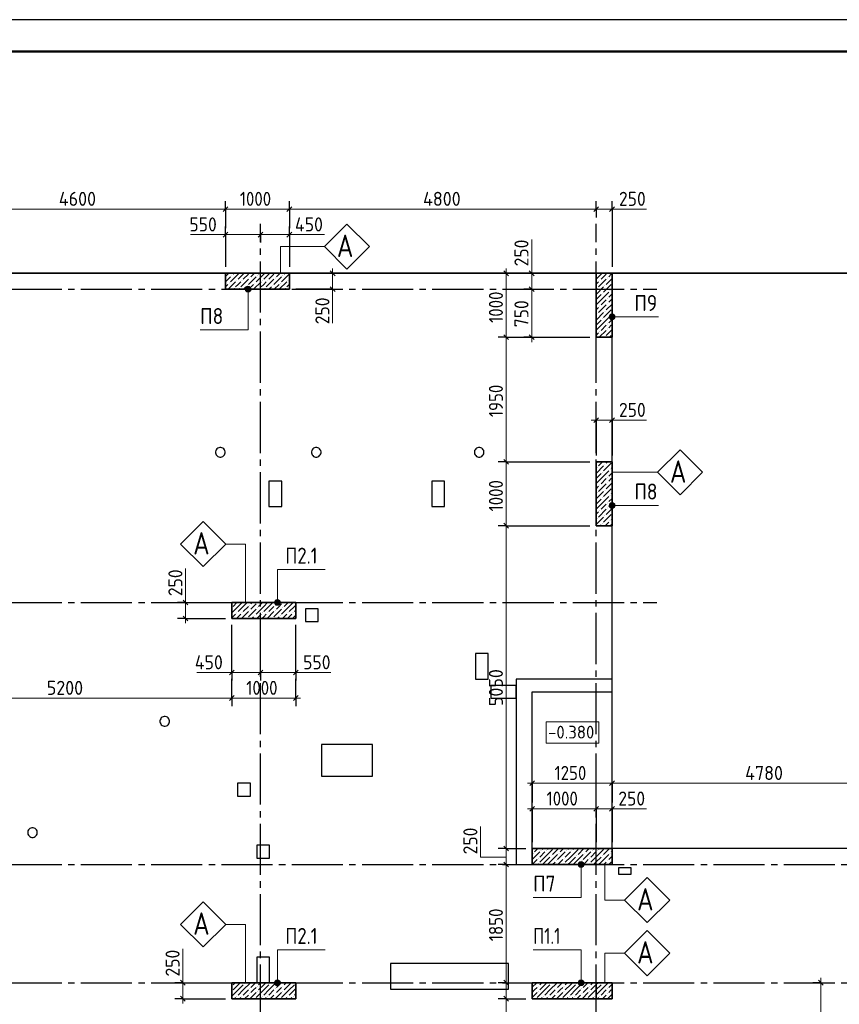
# Model space of a CAD drawing. Header units: millimetres. Extents: x 0 to 59400, y 0 to 42000.
# Tile 5 of 11: x 16042 to 28869, y 26595 to 42000. Entities that reach past the tile are written whole.
import ezdxf

# ---------------------------------------------------------------- set-up
doc = ezdxf.new("R2010")
doc.units = ezdxf.units.MM
doc.linetypes.add('______2', pattern=[270, 200, -70])
doc.linetypes.add('______5', pattern=[1100, 800, -100, 100, -100])
for name, color, linetype, lineweight in [('Standard', 7, 'Continuous', 25), ('ЖБ Перекрытие верхний уровень', 7, 'Continuous', 18), ('ЖБ Перекрытие нижний уровень с отделкой', 7, 'Continuous', 13), ('Общий01', 7, 'Continuous', 13), ('Позиционная метка линия выноска', 7, 'Continuous', 13), ('Примечания', 7, 'Continuous', 13), ('Размерная линия_ общее', 7, 'Continuous', 13)]:
    doc.layers.add(name, color=color, linetype=linetype, lineweight=lineweight)
doc.layers.add('ЖБ Пилон', color=7, linetype='______2', lineweight=13, true_color=0xa0a0a0)
doc.layers.add('Оси', color=7, linetype='______5', lineweight=13, true_color=0x656565)
doc.styles.add('ISOCPEUR', font='txt')

msp = doc.modelspace()

# ---------------------------------------------------------------- hatches: boundary and pattern name
at = {"layer": 'ЖБ Пилон', "linetype": 'Continuous', "lineweight": 18, "transparency": 33554687}
for points in [[(19356, 37999), (19361, 38004), (19366, 37999), (19361, 37994)], [(19436, 37919), (19441, 37924), (19446, 37919), (19441, 37914)], [(19516, 37919), (19521, 37924), (19526, 37919), (19521, 37914)], [(19636, 37959), (19641, 37964), (19646, 37959), (19641, 37954)], [(19756, 37999), (19761, 38004), (19766, 37999), (19761, 37994)], [(19836, 37919), (19841, 37924), (19846, 37919), (19841, 37914)], [(19916, 37919), (19921, 37924), (19926, 37919), (19921, 37914)], [(20036, 37959), (20041, 37964), (20046, 37959), (20041, 37954)], [(20156, 37999), (20161, 38004), (20166, 37999), (20161, 37994)], [(20236, 37919), (20241, 37924), (20246, 37919), (20241, 37914)], [(25116, 37919), (25121, 37924), (25126, 37919), (25121, 37914)], [(25236, 37959), (25241, 37964), (25246, 37959), (25241, 37954)], [(19316, 37879), (19321, 37884), (19326, 37879), (19321, 37874)], [(19396, 37799), (19401, 37804), (19406, 37799), (19401, 37794)], [(19476, 37799), (19481, 37804), (19486, 37799), (19481, 37794)], [(19596, 37839), (19601, 37844), (19606, 37839), (19601, 37834)], [(19716, 37879), (19721, 37884), (19726, 37879), (19721, 37874)], [(19796, 37799), (19801, 37804), (19806, 37799), (19801, 37794)], [(19876, 37799), (19881, 37804), (19886, 37799), (19881, 37794)], [(19996, 37839), (20001, 37844), (20006, 37839), (20001, 37834)], [(20116, 37879), (20121, 37884), (20126, 37879), (20121, 37874)], [(20196, 37799), (20201, 37804), (20206, 37799), (20201, 37794)], [(25076, 37799), (25081, 37804), (25086, 37799), (25081, 37794)], [(25196, 37839), (25201, 37844), (25206, 37839), (25201, 37834)], [(25276, 37759), (25281, 37764), (25286, 37759), (25281, 37754)], [(25156, 37719), (25161, 37724), (25166, 37719), (25161, 37714)], [(25236, 37639), (25241, 37644), (25246, 37639), (25241, 37634)], [(25116, 37519), (25121, 37524), (25126, 37519), (25121, 37514)], [(25196, 37439), (25201, 37444), (25206, 37439), (25201, 37434)], [(25236, 37559), (25241, 37564), (25246, 37559), (25241, 37554)], [(25076, 37399), (25081, 37404), (25086, 37399), (25081, 37394)], [(25156, 37319), (25161, 37324), (25166, 37319), (25161, 37314)], [(25276, 37359), (25281, 37364), (25286, 37359), (25281, 37354)], [(25236, 37239), (25241, 37244), (25246, 37239), (25241, 37234)], [(25236, 37159), (25241, 37164), (25246, 37159), (25241, 37154)], [(25116, 37119), (25121, 37124), (25126, 37119), (25121, 37114)], [(25196, 37039), (25201, 37044), (25206, 37039), (25201, 37034)], [(25076, 34999), (25081, 35004), (25086, 34999), (25081, 34994)], [(25196, 35039), (25201, 35044), (25206, 35039), (25201, 35034)], [(25156, 34919), (25161, 34924), (25166, 34919), (25161, 34914)], [(25236, 34839), (25241, 34844), (25246, 34839), (25241, 34834)], [(25276, 34959), (25281, 34964), (25286, 34959), (25281, 34954)], [(25116, 34719), (25121, 34724), (25126, 34719), (25121, 34714)], [(25236, 34759), (25241, 34764), (25246, 34759), (25241, 34754)], [(25076, 34599), (25081, 34604), (25086, 34599), (25081, 34594)], [(25156, 34519), (25161, 34524), (25166, 34519), (25161, 34514)], [(25196, 34639), (25201, 34644), (25206, 34639), (25201, 34634)], [(25276, 34559), (25281, 34564), (25286, 34559), (25281, 34554)], [(25236, 34439), (25241, 34444), (25246, 34439), (25241, 34434)], [(25236, 34359), (25241, 34364), (25246, 34359), (25241, 34354)], [(25076, 34199), (25081, 34204), (25086, 34199), (25081, 34194)], [(25116, 34319), (25121, 34324), (25126, 34319), (25121, 34314)], [(25196, 34239), (25201, 34244), (25206, 34239), (25201, 34234)], [(25156, 34119), (25161, 34124), (25166, 34119), (25161, 34114)], [(25276, 34159), (25281, 34164), (25286, 34159), (25281, 34154)], [(19363, 32882), (19366, 32879), (19363, 32876), (19363, 32882)], [(19636, 32839), (19641, 32844), (19646, 32839), (19641, 32834)], [(19756, 32879), (19758, 32882), (19763, 32882), (19766, 32879), (19761, 32874)], [(20036, 32839), (20041, 32844), (20046, 32839), (20041, 32834)], [(20156, 32879), (20158, 32882), (20163, 32882), (20166, 32879), (20161, 32874)], [(19363, 32802), (19366, 32799), (19363, 32796)], [(19436, 32719), (19441, 32724), (19446, 32719), (19441, 32714)], [(19516, 32719), (19521, 32724), (19526, 32719), (19521, 32714)], [(19636, 32759), (19641, 32764), (19646, 32759), (19641, 32754)], [(19716, 32679), (19721, 32684), (19726, 32679), (19721, 32674)], [(19756, 32799), (19761, 32804), (19766, 32799), (19761, 32794)], [(19836, 32719), (19841, 32724), (19846, 32719), (19841, 32714)], [(19916, 32719), (19921, 32724), (19926, 32719), (19921, 32714)], [(20036, 32759), (20041, 32764), (20046, 32759), (20041, 32754)], [(20116, 32679), (20121, 32684), (20126, 32679), (20121, 32674)], [(20156, 32799), (20161, 32804), (20166, 32799), (20161, 32794)], [(20236, 32719), (20241, 32724), (20246, 32719), (20241, 32714)], [(20316, 32719), (20321, 32724), (20326, 32719), (20321, 32714)], [(19596, 32639), (19601, 32644), (19606, 32639), (19601, 32634)], [(19996, 32639), (20001, 32644), (20006, 32639), (20001, 32634)], [(24076, 28959), (24081, 28964), (24086, 28959), (24081, 28954)], [(24196, 28999), (24201, 29004), (24206, 28999), (24201, 28994)], [(24276, 28999), (24281, 29004), (24286, 28999), (24281, 28994)], [(24476, 28959), (24481, 28964), (24486, 28959), (24481, 28954)], [(24596, 28999), (24601, 29004), (24606, 28999), (24601, 28994)], [(24676, 28999), (24681, 29004), (24686, 28999), (24681, 28994)], [(24876, 28959), (24881, 28964), (24886, 28959), (24881, 28954)], [(24996, 28999), (25001, 29004), (25006, 28999), (25001, 28994)], [(25076, 28999), (25081, 29004), (25086, 28999), (25081, 28994)], [(25276, 28959), (25281, 28964), (25286, 28959), (25281, 28954)], [(24156, 28879), (24161, 28884), (24166, 28879), (24161, 28874)], [(24356, 28919), (24361, 28924), (24366, 28919), (24361, 28914)], [(24436, 28839), (24441, 28844), (24446, 28839), (24441, 28834)], [(24556, 28879), (24561, 28884), (24566, 28879), (24561, 28874)], [(24756, 28919), (24761, 28924), (24766, 28919), (24761, 28914)], [(24836, 28839), (24841, 28844), (24846, 28839), (24841, 28834)], [(24956, 28879), (24961, 28884), (24966, 28879), (24961, 28874)], [(25156, 28919), (25161, 28924), (25166, 28919), (25161, 28914)], [(25236, 28839), (25241, 28844), (25246, 28839), (25241, 28834)], [(24156, 28799), (24161, 28804), (24166, 28799), (24161, 28794)], [(24556, 28799), (24561, 28804), (24566, 28799), (24561, 28794)], [(24956, 28799), (24961, 28804), (24966, 28799), (24961, 28794)], [(19363, 26882), (19366, 26879), (19363, 26876)], [(19556, 26919), (19561, 26924), (19566, 26919), (19561, 26914)], [(19636, 26839), (19641, 26844), (19646, 26839), (19641, 26834)], [(19756, 26879), (19761, 26884), (19766, 26879), (19761, 26874)], [(19956, 26919), (19961, 26924), (19966, 26919), (19961, 26914)], [(20036, 26839), (20041, 26844), (20046, 26839), (20041, 26834)], [(20156, 26879), (20161, 26884), (20166, 26879), (20161, 26874)], [(20356, 26919), (20361, 26924), (20363, 26922), (20363, 26916), (20361, 26914)], [(24156, 26879), (24161, 26884), (24166, 26879), (24161, 26874)], [(24356, 26919), (24361, 26924), (24366, 26919), (24361, 26914)], [(24436, 26839), (24441, 26844), (24446, 26839), (24441, 26834)], [(24556, 26879), (24561, 26884), (24566, 26879), (24561, 26874)], [(24756, 26919), (24761, 26924), (24766, 26919), (24761, 26914)], [(24836, 26839), (24841, 26844), (24846, 26839), (24841, 26834)], [(24956, 26879), (24961, 26884), (24966, 26879), (24961, 26874)], [(25156, 26919), (25161, 26924), (25166, 26919), (25161, 26914)], [(25236, 26839), (25241, 26844), (25246, 26839), (25241, 26834)], [(19363, 26802), (19366, 26799), (19363, 26796)], [(19436, 26719), (19441, 26724), (19446, 26719), (19441, 26714)], [(19516, 26719), (19521, 26724), (19526, 26719), (19521, 26714)], [(19636, 26759), (19641, 26764), (19646, 26759), (19641, 26754)], [(19718, 26682), (19721, 26684), (19723, 26682)], [(19756, 26799), (19761, 26804), (19766, 26799), (19761, 26794)], [(19836, 26719), (19841, 26724), (19846, 26719), (19841, 26714)], [(19916, 26719), (19921, 26724), (19926, 26719), (19921, 26714)], [(20036, 26759), (20041, 26764), (20046, 26759), (20041, 26754)], [(20118, 26682), (20121, 26684), (20123, 26682)], [(20156, 26799), (20161, 26804), (20166, 26799), (20161, 26794)], [(20236, 26719), (20241, 26724), (20246, 26719), (20241, 26714)], [(20316, 26719), (20321, 26724), (20326, 26719), (20321, 26714)], [(24118, 26682), (24121, 26684), (24123, 26682)], [(24156, 26799), (24161, 26804), (24166, 26799), (24161, 26794)], [(24236, 26719), (24241, 26724), (24246, 26719), (24241, 26714)], [(24316, 26719), (24321, 26724), (24326, 26719), (24321, 26714)], [(24436, 26759), (24441, 26764), (24446, 26759), (24441, 26754)], [(24518, 26682), (24521, 26684), (24523, 26682)], [(24556, 26799), (24561, 26804), (24566, 26799), (24561, 26794)], [(24636, 26719), (24641, 26724), (24646, 26719), (24641, 26714)], [(24716, 26719), (24721, 26724), (24726, 26719), (24721, 26714)], [(24836, 26759), (24841, 26764), (24846, 26759), (24841, 26754)], [(24918, 26682), (24921, 26684), (24923, 26682)], [(24956, 26799), (24961, 26804), (24966, 26799), (24961, 26794)], [(25036, 26719), (25041, 26724), (25046, 26719), (25041, 26714)], [(25116, 26719), (25121, 26724), (25126, 26719), (25121, 26714)], [(25236, 26759), (25241, 26764), (25246, 26759), (25241, 26754)]]:
    msp.add_hatch(color=7, dxfattribs=at).paths.add_polyline_path(points, flags=16)
at = {"layer": 'Общий01', "linetype": 'Continuous', "lineweight": 13, "transparency": 33554687}
for points in [[(19571, 37782), (19661, 37782), (19655, 37804)], [(19571, 37782), (19655, 37804), (19577, 37804)], [(19577, 37760), (19661, 37782), (19571, 37782)], [(19577, 37804), (19655, 37804), (19638, 37821)], [(19577, 37804), (19638, 37821), (19593, 37821)], [(19577, 37760), (19655, 37760), (19661, 37782)], [(19593, 37743), (19655, 37760), (19577, 37760)], [(19593, 37821), (19638, 37821), (19616, 37827)], [(19593, 37743), (19638, 37743), (19655, 37760)], [(19638, 37743), (19593, 37743), (19616, 37737)], [(25274, 37328), (25274, 37373), (25268, 37351)], [(25290, 37312), (25290, 37389), (25274, 37373)], [(25290, 37312), (25274, 37373), (25274, 37328)], [(25313, 37306), (25313, 37396), (25290, 37389)], [(25313, 37306), (25290, 37389), (25290, 37312)], [(25335, 37312), (25335, 37389), (25313, 37396)], [(25335, 37312), (25313, 37396), (25313, 37306)], [(25351, 37328), (25351, 37373), (25335, 37389)], [(25351, 37328), (25335, 37389), (25335, 37312)], [(25351, 37373), (25351, 37328), (25358, 37351)], [(25274, 34378), (25274, 34423), (25268, 34401)], [(25290, 34362), (25290, 34439), (25274, 34423)], [(25290, 34362), (25274, 34423), (25274, 34378)], [(25313, 34356), (25313, 34446), (25290, 34439)], [(25313, 34356), (25290, 34439), (25290, 34362)], [(25335, 34362), (25335, 34439), (25313, 34446)], [(25335, 34362), (25313, 34446), (25313, 34356)], [(25351, 34378), (25351, 34423), (25335, 34439)], [(25351, 34378), (25335, 34439), (25335, 34362)], [(25351, 34423), (25351, 34378), (25358, 34401)], [(20114, 32904), (20037, 32904), (20030, 32882)], [(20114, 32904), (20030, 32882), (20120, 32882)], [(20120, 32882), (20030, 32882), (20037, 32860)], [(20098, 32921), (20053, 32921), (20037, 32904)], [(20098, 32921), (20037, 32904), (20114, 32904)], [(20120, 32882), (20037, 32860), (20114, 32860)], [(20114, 32860), (20037, 32860), (20053, 32843)], [(20053, 32921), (20098, 32921), (20075, 32927)], [(20114, 32860), (20053, 32843), (20098, 32843)], [(20098, 32843), (20053, 32843), (20075, 32837)], [(24788, 28804), (24866, 28804), (24850, 28821)], [(24788, 28804), (24850, 28821), (24805, 28821)], [(24805, 28821), (24850, 28821), (24827, 28827)], [(24782, 28782), (24872, 28782), (24866, 28804)], [(24782, 28782), (24866, 28804), (24788, 28804)], [(24788, 28760), (24872, 28782), (24782, 28782)], [(24788, 28760), (24866, 28760), (24872, 28782)], [(24805, 28743), (24866, 28760), (24788, 28760)], [(24805, 28743), (24850, 28743), (24866, 28760)], [(24850, 28743), (24805, 28743), (24827, 28737)], [(20098, 26971), (20053, 26971), (20037, 26954)], [(20098, 26971), (20037, 26954), (20114, 26954)], [(20053, 26971), (20098, 26971), (20075, 26977)], [(24850, 26971), (24805, 26971), (24788, 26954)], [(24850, 26971), (24788, 26954), (24866, 26954)], [(24805, 26971), (24850, 26971), (24827, 26977)], [(20114, 26954), (20037, 26954), (20030, 26932)], [(20114, 26954), (20030, 26932), (20120, 26932)], [(20120, 26932), (20030, 26932), (20037, 26909)], [(20120, 26932), (20037, 26909), (20114, 26909)], [(20114, 26909), (20037, 26909), (20053, 26893)], [(20114, 26909), (20053, 26893), (20098, 26893)], [(20098, 26893), (20053, 26893), (20075, 26887)], [(24866, 26954), (24788, 26954), (24782, 26932)], [(24866, 26954), (24782, 26932), (24872, 26932)], [(24872, 26932), (24782, 26932), (24788, 26909)], [(24872, 26932), (24788, 26909), (24866, 26909)], [(24866, 26909), (24788, 26909), (24805, 26893)], [(24866, 26909), (24805, 26893), (24850, 26893)], [(24850, 26893), (24805, 26893), (24827, 26887)]]:
    msp.add_hatch(color=7, dxfattribs=at).paths.add_polyline_path(points)

# ---------------------------------------------------------------- linework, layer by layer
at = {"layer": 'Standard', "color": 7, "linetype": 'Continuous', "lineweight": 25, "transparency": 33554687}
msp.add_lwpolyline([(0, 0), (59400, 0), (59400, 42000), (0, 42000), (0, 0)], close=True, dxfattribs=at)
at = {"layer": 'Standard', "color": 7, "linetype": 'Continuous', "lineweight": 50, "transparency": 33554687}
msp.add_lwpolyline([(2000, 41500), (58900, 41500), (58900, 500), (2000, 500), (2000, 41500)], close=True, dxfattribs=at)
at = {"layer": 'Standard', "color": 7, "linetype": 'Continuous', "lineweight": 18, "transparency": 33554687}
msp.add_lwpolyline([(58900, 41500), (2000, 41500), (2000, 6000), (58900, 6000), (58900, 41500)], dxfattribs=at)
at = {"layer": 'Standard', "color": 7, "linetype": 'Continuous', "lineweight": 13, "transparency": 33554687}
msp.add_lwpolyline([(6813, 19532), (55406, 19532), (55406, 38032), (6813, 38032), (6813, 19532)], dxfattribs=at)
at = {"layer": 'Standard', "color": 7, "linetype": 'Continuous', "lineweight": 35, "transparency": 33554687}
msp.add_lwpolyline([(6813, 19532), (55406, 19532), (55406, 38032), (6813, 38032), (6813, 19532)], dxfattribs=at)
at = {"layer": 'ЖБ Перекрытие верхний уровень', "color": 253, "linetype": 'Continuous', "lineweight": -3, "true_color": 0xa0a0a0, "transparency": 33554687}
for p, q in [((25313, 38032), (6813, 38032)), ((25313, 31482), (25313, 38032)), ((19129, 35285), (19119, 35272)), ((19143, 35296), (19129, 35285)), ((19158, 35303), (19143, 35296)), ((19174, 35307), (19158, 35303)), ((19191, 35307), (19174, 35307)), ((19208, 35303), (19191, 35307)), ((19223, 35296), (19208, 35303)), ((19236, 35285), (19223, 35296)), ((19247, 35272), (19236, 35285)), ((20629, 35285), (20619, 35272)), ((20643, 35296), (20629, 35285)), ((20658, 35303), (20643, 35296)), ((20674, 35307), (20658, 35303)), ((20691, 35307), (20674, 35307)), ((20708, 35303), (20691, 35307)), ((20723, 35296), (20708, 35303)), ((20736, 35285), (20723, 35296)), ((20747, 35272), (20736, 35285)), ((23179, 35285), (23169, 35272)), ((23193, 35296), (23179, 35285)), ((23208, 35303), (23193, 35296)), ((23224, 35307), (23208, 35303)), ((23241, 35307), (23224, 35307)), ((23258, 35303), (23241, 35307)), ((23273, 35296), (23258, 35303)), ((23286, 35285), (23273, 35296)), ((23297, 35272), (23286, 35285)), ((19112, 35257), (19108, 35240)), ((19108, 35240), (19108, 35224)), ((19108, 35224), (19112, 35207)), ((19119, 35272), (19112, 35257)), ((19112, 35207), (19119, 35192)), ((19119, 35192), (19129, 35179)), ((19129, 35179), (19143, 35168)), ((19143, 35168), (19158, 35161)), ((19158, 35161), (19174, 35157)), ((19174, 35157), (19191, 35157)), ((19191, 35157), (19208, 35161)), ((19208, 35161), (19223, 35168)), ((19223, 35168), (19236, 35179)), ((19236, 35179), (19247, 35192)), ((19254, 35257), (19247, 35272)), ((19247, 35192), (19254, 35207)), ((19258, 35240), (19254, 35257)), ((19254, 35207), (19258, 35224)), ((19258, 35224), (19258, 35240)), ((20612, 35257), (20608, 35240)), ((20608, 35240), (20608, 35224)), ((20608, 35224), (20612, 35207)), ((20619, 35272), (20612, 35257)), ((20612, 35207), (20619, 35192)), ((20619, 35192), (20629, 35179)), ((20629, 35179), (20643, 35168)), ((20643, 35168), (20658, 35161)), ((20658, 35161), (20674, 35157)), ((20674, 35157), (20691, 35157)), ((20691, 35157), (20708, 35161)), ((20708, 35161), (20723, 35168)), ((20723, 35168), (20736, 35179)), ((20736, 35179), (20747, 35192)), ((20754, 35257), (20747, 35272)), ((20747, 35192), (20754, 35207)), ((20758, 35240), (20754, 35257)), ((20754, 35207), (20758, 35224)), ((20758, 35224), (20758, 35240)), ((23162, 35257), (23158, 35240)), ((23158, 35240), (23158, 35224)), ((23158, 35224), (23162, 35207)), ((23169, 35272), (23162, 35257)), ((23162, 35207), (23169, 35192)), ((23169, 35192), (23179, 35179)), ((23179, 35179), (23193, 35168)), ((23193, 35168), (23208, 35161)), ((23208, 35161), (23224, 35157)), ((23224, 35157), (23241, 35157)), ((23241, 35157), (23258, 35161)), ((23258, 35161), (23273, 35168)), ((23273, 35168), (23286, 35179)), ((23286, 35179), (23297, 35192)), ((23304, 35257), (23297, 35272)), ((23297, 35192), (23304, 35207)), ((23308, 35240), (23304, 35257)), ((23304, 35207), (23308, 35224)), ((23308, 35224), (23308, 35240)), ((20143, 34782), (19943, 34782)), ((19943, 34782), (19943, 34382)), ((20143, 34382), (20143, 34782)), ((22693, 34782), (22493, 34782)), ((22493, 34782), (22493, 34382)), ((22693, 34382), (22693, 34782)), ((19943, 34382), (20143, 34382)), ((22493, 34382), (22693, 34382)), ((20713, 32782), (20513, 32782)), ((20513, 32782), (20513, 32582)), ((20713, 32582), (20713, 32782)), ((20513, 32582), (20713, 32582)), ((23373, 32082), (23173, 32082)), ((23173, 32082), (23173, 31682)), ((23373, 31682), (23373, 32082)), ((23173, 31682), (23373, 31682)), ((23813, 31582), (23413, 31582)), ((23413, 31582), (23413, 31382)), ((23813, 31382), (23813, 31582)), ((24063, 29032), (24063, 31482)), ((24063, 31482), (25313, 31482)), ((23413, 31382), (23813, 31382)), ((18242, 31047), (18238, 31030)), ((18238, 31030), (18238, 31014)), ((18238, 31014), (18242, 30997)), ((18249, 31062), (18242, 31047)), ((18242, 30997), (18249, 30982)), ((18259, 31075), (18249, 31062)), ((18249, 30982), (18259, 30969)), ((18273, 31086), (18259, 31075)), ((18259, 30969), (18273, 30958)), ((18288, 31093), (18273, 31086)), ((18304, 31097), (18288, 31093)), ((18321, 31097), (18304, 31097)), ((18338, 31093), (18321, 31097)), ((18353, 31086), (18338, 31093)), ((18366, 31075), (18353, 31086)), ((18353, 30958), (18366, 30969)), ((18377, 31062), (18366, 31075)), ((18366, 30969), (18377, 30982)), ((18384, 31047), (18377, 31062)), ((18377, 30982), (18384, 30997)), ((18388, 31030), (18384, 31047)), ((18384, 30997), (18388, 31014)), ((18388, 31014), (18388, 31030)), ((18273, 30958), (18288, 30951)), ((18288, 30951), (18304, 30947)), ((18304, 30947), (18321, 30947)), ((18321, 30947), (18338, 30951)), ((18338, 30951), (18353, 30958)), ((21563, 30662), (20763, 30662)), ((20763, 30662), (20763, 30162)), ((21563, 30162), (21563, 30662)), ((19653, 30052), (19453, 30052)), ((19453, 30052), (19453, 29852)), ((19653, 29852), (19653, 30052)), ((20763, 30162), (21563, 30162)), ((19453, 29852), (19653, 29852)), ((16172, 29307), (16168, 29290)), ((16168, 29290), (16168, 29274)), ((16168, 29274), (16172, 29257)), ((16179, 29322), (16172, 29307)), ((16189, 29335), (16179, 29322)), ((16203, 29346), (16189, 29335)), ((16218, 29353), (16203, 29346)), ((16234, 29357), (16218, 29353)), ((16251, 29357), (16234, 29357)), ((16268, 29353), (16251, 29357)), ((16283, 29346), (16268, 29353)), ((16296, 29335), (16283, 29346)), ((16307, 29322), (16296, 29335)), ((16314, 29307), (16307, 29322)), ((16318, 29290), (16314, 29307)), ((16314, 29257), (16318, 29274)), ((16318, 29274), (16318, 29290)), ((16172, 29257), (16179, 29242)), ((16179, 29242), (16189, 29229)), ((16189, 29229), (16203, 29218)), ((16203, 29218), (16218, 29211)), ((16218, 29211), (16234, 29207)), ((16234, 29207), (16251, 29207)), ((16251, 29207), (16268, 29211)), ((16268, 29211), (16283, 29218)), ((16283, 29218), (16296, 29229)), ((16296, 29229), (16307, 29242)), ((16307, 29242), (16314, 29257)), ((19953, 29082), (19753, 29082)), ((19753, 29082), (19753, 28882)), ((19953, 28882), (19953, 29082)), ((37604, 29032), (24063, 29032)), ((19753, 28882), (19953, 28882)), ((25613, 28732), (25413, 28732)), ((25413, 28732), (25413, 28632)), ((25613, 28632), (25613, 28732)), ((25413, 28632), (25613, 28632)), ((19953, 27332), (19753, 27332)), ((19753, 27332), (19753, 26932)), ((19953, 26932), (19953, 27332)), ((23693, 27232), (21843, 27232)), ((21843, 27232), (21843, 26832)), ((23693, 26832), (23693, 27232)), ((19753, 26932), (19953, 26932)), ((21843, 26832), (23693, 26832))]:
    msp.add_line(p, q, dxfattribs=at)
at = {"layer": 'ЖБ Перекрытие нижний уровень с отделкой', "color": 253, "linetype": 'Continuous', "lineweight": -3, "true_color": 0xa0a0a0, "transparency": 33554687}
for p, q in [((23813, 31682), (23813, 28782)), ((25313, 31682), (23813, 31682)), ((25313, 28782), (25313, 31682)), ((23813, 28782), (25313, 28782))]:
    msp.add_line(p, q, dxfattribs=at)
at = {"layer": 'ЖБ Пилон', "color": 7, "linetype": 'Continuous', "lineweight": 35, "transparency": 33554687}
for p, q in [((19263, 38032), (19263, 37782)), ((20263, 38032), (19263, 38032)), ((20263, 37782), (20263, 38032)), ((25313, 38032), (25063, 38032)), ((25063, 38032), (25063, 37032)), ((25313, 37032), (25313, 38032)), ((19263, 37782), (20263, 37782)), ((25063, 37032), (25313, 37032)), ((25313, 35082), (25063, 35082)), ((25063, 35082), (25063, 34082)), ((25313, 34082), (25313, 35082)), ((25063, 34082), (25313, 34082)), ((19363, 32882), (19363, 32632)), ((20363, 32882), (19363, 32882)), ((20363, 32632), (20363, 32882)), ((19363, 32632), (20363, 32632)), ((24063, 29032), (24063, 28782)), ((25063, 29032), (24063, 29032)), ((24063, 28782), (25063, 28782)), ((19363, 26932), (19363, 26682)), ((20363, 26932), (19363, 26932)), ((20363, 26682), (20363, 26932)), ((24063, 26932), (24063, 26682)), ((25063, 26932), (24063, 26932)), ((25063, 26932), (25063, 26682)), ((19363, 26682), (20363, 26682)), ((24063, 26682), (25063, 26682))]:
    msp.add_line(p, q, dxfattribs=at)
at = {"layer": 'ЖБ Пилон', "color": 251, "linetype": 'Continuous', "lineweight": 18, "true_color": 0x494949, "transparency": 33554687}
for p, q in [((19263, 37981), (19301, 38019)), ((19341, 37979), (19263, 37901)), ((19301, 38019), (19313, 38032)), ((19421, 37899), (19303, 37782)), ((19461, 38019), (19341, 37899)), ((19393, 38032), (19381, 38019)), ((19473, 38032), (19461, 38019)), ((19541, 38019), (19461, 37939)), ((19461, 37859), (19501, 37899)), ((19621, 37939), (19501, 37819)), ((19541, 38019), (19553, 38032)), ((19621, 38019), (19541, 37939)), ((19741, 37979), (19621, 37859)), ((19661, 37979), (19701, 38019)), ((19701, 38019), (19713, 38032)), ((19821, 37899), (19703, 37782)), ((19861, 38019), (19741, 37899)), ((19793, 38032), (19781, 38019)), ((19873, 38032), (19861, 38019)), ((19941, 38019), (19861, 37939)), ((19861, 37859), (19901, 37899)), ((20021, 37939), (19901, 37819)), ((19941, 38019), (19953, 38032)), ((20021, 38019), (19941, 37939)), ((20141, 37979), (20021, 37859)), ((20061, 37979), (20101, 38019)), ((20101, 38019), (20113, 38032)), ((20221, 37899), (20103, 37782)), ((20261, 38019), (20141, 37899)), ((20193, 38032), (20181, 38019)), ((20263, 38021), (20261, 38019)), ((20263, 37941), (20261, 37939)), ((25073, 38032), (25063, 38021)), ((25141, 38019), (25063, 37941)), ((25063, 37861), (25101, 37899)), ((25221, 37939), (25101, 37819)), ((25141, 38019), (25153, 38032)), ((25221, 38019), (25141, 37939)), ((25313, 37951), (25221, 37859)), ((25261, 37979), (25301, 38019)), ((25301, 38019), (25313, 38031)), ((19301, 37859), (19263, 37821)), ((19421, 37819), (19461, 37859)), ((19543, 37782), (19581, 37819)), ((19701, 37859), (19623, 37782)), ((19821, 37819), (19861, 37859)), ((19943, 37782), (19981, 37819)), ((20101, 37859), (20023, 37782)), ((20221, 37819), (20261, 37859)), ((20261, 37859), (20263, 37861)), ((25063, 37701), (25181, 37819)), ((25301, 37859), (25181, 37739)), ((25313, 37791), (25301, 37779)), ((25141, 37699), (25063, 37621)), ((25141, 37619), (25063, 37541)), ((25141, 37619), (25261, 37739)), ((25221, 37619), (25141, 37539)), ((25313, 37711), (25261, 37659)), ((25261, 37579), (25301, 37619)), ((25301, 37619), (25313, 37631)), ((25063, 37461), (25101, 37499)), ((25221, 37539), (25101, 37419)), ((25301, 37459), (25181, 37339)), ((25313, 37551), (25221, 37459)), ((25063, 37301), (25181, 37419)), ((25141, 37299), (25063, 37221)), ((25141, 37219), (25261, 37339)), ((25313, 37311), (25261, 37259)), ((25313, 37391), (25301, 37379)), ((25141, 37219), (25063, 37141)), ((25221, 37139), (25113, 37032)), ((25221, 37219), (25141, 37139)), ((25313, 37151), (25221, 37059)), ((25261, 37179), (25301, 37219)), ((25301, 37219), (25313, 37231)), ((25063, 37061), (25101, 37099)), ((25301, 37059), (25273, 37032)), ((25063, 35061), (25083, 35082)), ((25063, 34901), (25181, 35019)), ((25163, 35082), (25101, 35019)), ((25301, 35059), (25181, 34939)), ((25243, 35082), (25221, 35059)), ((25313, 34991), (25301, 34979)), ((25141, 34899), (25063, 34821)), ((25141, 34819), (25063, 34741)), ((25141, 34819), (25261, 34939)), ((25221, 34819), (25141, 34739)), ((25313, 34911), (25261, 34859)), ((25261, 34779), (25301, 34819)), ((25301, 34819), (25313, 34831)), ((25063, 34661), (25101, 34699)), ((25221, 34739), (25101, 34619)), ((25313, 34751), (25221, 34659)), ((25063, 34501), (25181, 34619)), ((25141, 34419), (25261, 34539)), ((25301, 34659), (25181, 34539)), ((25313, 34511), (25261, 34459)), ((25313, 34591), (25301, 34579)), ((25141, 34499), (25063, 34421)), ((25141, 34419), (25063, 34341)), ((25221, 34419), (25141, 34339)), ((25261, 34379), (25301, 34419)), ((25301, 34419), (25313, 34431)), ((25063, 34261), (25101, 34299)), ((25063, 34101), (25181, 34219)), ((25221, 34339), (25101, 34219)), ((25301, 34259), (25181, 34139)), ((25313, 34351), (25221, 34259)), ((25141, 34099), (25123, 34082)), ((25203, 34082), (25261, 34139)), ((25313, 34111), (25283, 34082)), ((25313, 34191), (25301, 34179)), ((19461, 32819), (19363, 32721)), ((19443, 32882), (19381, 32819)), ((19523, 32882), (19461, 32819)), ((19541, 32819), (19461, 32739)), ((19541, 32819), (19603, 32882)), ((19621, 32819), (19541, 32739)), ((19683, 32882), (19661, 32859)), ((19661, 32779), (19701, 32819)), ((19701, 32819), (19741, 32859)), ((19861, 32819), (19741, 32699)), ((19843, 32882), (19781, 32819)), ((19923, 32882), (19861, 32819)), ((19941, 32819), (19861, 32739)), ((19941, 32819), (20003, 32882)), ((20021, 32819), (19941, 32739)), ((20083, 32882), (20061, 32859)), ((20061, 32779), (20101, 32819)), ((20101, 32819), (20141, 32859)), ((20261, 32819), (20141, 32699)), ((20243, 32882), (20181, 32819)), ((20323, 32882), (20261, 32819)), ((20341, 32819), (20261, 32739)), ((20341, 32819), (20363, 32841)), ((19421, 32699), (19363, 32641)), ((19461, 32659), (19501, 32699)), ((19621, 32739), (19513, 32632)), ((19741, 32779), (19621, 32659)), ((19821, 32699), (19753, 32632)), ((19861, 32659), (19901, 32699)), ((20021, 32739), (19913, 32632)), ((20141, 32779), (20021, 32659)), ((20221, 32699), (20153, 32632)), ((20261, 32659), (20301, 32699)), ((20363, 32681), (20313, 32632)), ((20363, 32761), (20341, 32739)), ((19433, 32632), (19461, 32659)), ((19701, 32659), (19673, 32632)), ((19833, 32632), (19861, 32659)), ((20101, 32659), (20073, 32632)), ((20233, 32632), (20261, 32659)), ((24073, 29032), (24063, 29021)), ((24181, 28979), (24063, 28861)), ((24153, 29032), (24101, 28979)), ((24261, 28979), (24181, 28899)), ((24221, 29019), (24233, 29032)), ((24261, 28899), (24381, 29019)), ((24313, 29032), (24301, 29019)), ((24473, 29032), (24381, 28939)), ((24581, 28979), (24461, 28859)), ((24553, 29032), (24501, 28979)), ((24661, 28979), (24581, 28899)), ((24621, 29019), (24633, 29032)), ((24661, 28899), (24781, 29019)), ((24713, 29032), (24701, 29019)), ((24873, 29032), (24781, 28939)), ((24981, 28979), (24861, 28859)), ((24953, 29032), (24901, 28979)), ((25061, 28979), (24981, 28899)), ((25021, 29019), (25033, 29032)), ((25061, 28899), (25181, 29019)), ((25113, 29032), (25101, 29019)), ((25273, 29032), (25181, 28939)), ((25313, 28991), (25301, 28979)), ((24063, 28782), (24101, 28819)), ((24101, 28819), (24141, 28859)), ((24261, 28899), (24181, 28819)), ((24261, 28819), (24223, 28782)), ((24341, 28899), (24261, 28819)), ((24341, 28819), (24303, 28782)), ((24341, 28819), (24461, 28939)), ((24421, 28819), (24383, 28782)), ((24463, 28782), (24501, 28819)), ((24501, 28819), (24541, 28859)), ((24661, 28899), (24581, 28819)), ((24661, 28819), (24623, 28782)), ((24741, 28899), (24661, 28819)), ((24741, 28819), (24703, 28782)), ((24741, 28819), (24861, 28939)), ((24821, 28819), (24783, 28782)), ((24863, 28782), (24901, 28819)), ((24901, 28819), (24941, 28859)), ((25061, 28899), (24981, 28819)), ((25061, 28819), (25023, 28782)), ((25141, 28899), (25061, 28819)), ((25141, 28819), (25103, 28782)), ((25141, 28819), (25261, 28939)), ((25221, 28819), (25183, 28782)), ((25313, 28911), (25261, 28859)), ((25263, 28782), (25301, 28819)), ((25301, 28819), (25313, 28831)), ((19461, 26819), (19363, 26721)), ((19413, 26932), (19381, 26899)), ((19461, 26899), (19381, 26819)), ((19461, 26899), (19493, 26932)), ((19541, 26899), (19461, 26819)), ((19541, 26819), (19461, 26739)), ((19541, 26819), (19653, 26932)), ((19621, 26819), (19541, 26739)), ((19733, 26932), (19661, 26859)), ((19661, 26779), (19701, 26819)), ((19701, 26819), (19741, 26859)), ((19861, 26819), (19741, 26699)), ((19813, 26932), (19781, 26899)), ((19861, 26899), (19781, 26819)), ((19861, 26899), (19893, 26932)), ((19941, 26899), (19861, 26819)), ((19941, 26819), (19861, 26739)), ((19941, 26819), (20053, 26932)), ((20021, 26819), (19941, 26739)), ((20133, 26932), (20061, 26859)), ((20061, 26779), (20101, 26819)), ((20101, 26819), (20141, 26859)), ((20261, 26819), (20141, 26699)), ((20213, 26932), (20181, 26899)), ((20261, 26899), (20181, 26819)), ((20261, 26899), (20293, 26932)), ((20341, 26899), (20261, 26819)), ((20341, 26819), (20261, 26739)), ((20341, 26819), (20363, 26841)), ((24133, 26932), (24063, 26861)), ((24063, 26781), (24101, 26819)), ((24101, 26819), (24141, 26859)), ((24261, 26819), (24141, 26699)), ((24213, 26932), (24181, 26899)), ((24261, 26899), (24181, 26819)), ((24261, 26899), (24293, 26932)), ((24341, 26899), (24261, 26819)), ((24341, 26819), (24261, 26739)), ((24341, 26819), (24453, 26932)), ((24421, 26819), (24341, 26739)), ((24533, 26932), (24461, 26859)), ((24461, 26779), (24501, 26819)), ((24501, 26819), (24541, 26859)), ((24661, 26819), (24541, 26699)), ((24613, 26932), (24581, 26899)), ((24661, 26899), (24581, 26819)), ((24661, 26899), (24693, 26932)), ((24741, 26899), (24661, 26819)), ((24741, 26819), (24661, 26739)), ((24741, 26819), (24853, 26932)), ((24821, 26819), (24741, 26739)), ((24933, 26932), (24861, 26859)), ((24861, 26779), (24901, 26819)), ((24901, 26819), (24941, 26859)), ((25061, 26819), (24941, 26699)), ((25013, 26932), (24981, 26899)), ((25061, 26899), (24981, 26819)), ((25061, 26899), (25093, 26932)), ((25141, 26899), (25061, 26819)), ((25141, 26819), (25061, 26739)), ((25141, 26819), (25253, 26932)), ((25221, 26819), (25141, 26739)), ((25313, 26911), (25261, 26859)), ((25261, 26779), (25301, 26819)), ((25301, 26819), (25313, 26831)), ((19421, 26699), (19403, 26682)), ((19483, 26682), (19501, 26699)), ((19621, 26739), (19563, 26682)), ((19741, 26779), (19643, 26682)), ((19821, 26699), (19803, 26682)), ((19883, 26682), (19901, 26699)), ((20021, 26739), (19963, 26682)), ((20141, 26779), (20043, 26682)), ((20221, 26699), (20203, 26682)), ((20283, 26682), (20301, 26699)), ((20363, 26761), (20341, 26739)), ((24141, 26779), (24063, 26701)), ((24221, 26699), (24203, 26682)), ((24283, 26682), (24301, 26699)), ((24421, 26739), (24363, 26682)), ((24541, 26779), (24443, 26682)), ((24621, 26699), (24603, 26682)), ((24683, 26682), (24701, 26699)), ((24821, 26739), (24763, 26682)), ((24941, 26779), (24843, 26682)), ((25021, 26699), (25003, 26682)), ((25083, 26682), (25101, 26699)), ((25221, 26739), (25163, 26682)), ((25313, 26751), (25243, 26682))]:
    msp.add_line(p, q, dxfattribs=at)
at = {"layer": 'Общий01', "color": 7, "linetype": 'Continuous', "lineweight": 13, "transparency": 33554687}
for p, q in [((19571, 37782), (19571, 37782)), ((19616, 37827), (19616, 37827)), ((19661, 37782), (19661, 37782)), ((19616, 37737), (19616, 37737)), ((25268, 37351), (25268, 37351)), ((25313, 37396), (25313, 37396)), ((25313, 37306), (25313, 37306)), ((25358, 37351), (25358, 37351)), ((25268, 34401), (25268, 34401)), ((25313, 34446), (25313, 34446)), ((25313, 34356), (25313, 34356)), ((25358, 34401), (25358, 34401)), ((20030, 32882), (20030, 32882)), ((20075, 32927), (20075, 32927)), ((20075, 32837), (20075, 32837)), ((20120, 32882), (20120, 32882)), ((24827, 28827), (24827, 28827)), ((24782, 28782), (24782, 28782)), ((24827, 28737), (24827, 28737)), ((24872, 28782), (24872, 28782)), ((20075, 26977), (20075, 26977)), ((24827, 26977), (24827, 26977)), ((20030, 26932), (20030, 26932)), ((20075, 26887), (20075, 26887)), ((20120, 26932), (20120, 26932)), ((24782, 26932), (24782, 26932)), ((24827, 26887), (24827, 26887)), ((24872, 26932), (24872, 26932))]:
    msp.add_line(p, q, dxfattribs=at)
for points in [[(18867, 37147), (19616, 37147), (19616, 37782)], [(26037, 37351), (25793, 37351), (25313, 37351)], [(26037, 34401), (25793, 34401), (25313, 34401)], [(20825, 33397), (20075, 33397), (20075, 32882)], [(24078, 28267), (24827, 28267), (24827, 28782)], [(20825, 27447), (20075, 27447), (20075, 26932)], [(24078, 27447), (24827, 27447), (24827, 26932)]]:
    msp.add_lwpolyline(points, dxfattribs=at)
at = {"layer": 'Общий01', "color": 7, "linetype": 'Continuous', "lineweight": 18, "transparency": 33554687}
msp.add_lwpolyline([(24279, 30679), (25106, 30679), (25106, 31013), (24279, 31013), (24279, 30679)], dxfattribs=at)
at = {"layer": 'Общий01', "color": 7, "linetype": 'Continuous', "lineweight": 13, "transparency": 33554687}
for centre in [(19616, 37782), (25313, 37351), (25313, 34401), (20075, 32882), (24827, 28782), (20075, 26932), (24827, 26932)]:
    msp.add_circle(centre, 45, dxfattribs=at)
at = {"layer": 'Оси', "color": 8, "linetype": '______5', "lineweight": -3, "transparency": 33554687}
for p, q in [((19813, 16519), (19813, 38805)), ((25063, 16519), (25063, 38805)), ((3800, 37782), (26015, 37782)), ((3800, 32882), (26015, 32882)), ((3800, 28782), (38610, 28782)), ((3800, 26932), (41112, 26932))]:
    msp.add_line(p, q, dxfattribs=at)
at = {"layer": 'Позиционная метка линия выноска', "color": 7, "linetype": 'Continuous', "lineweight": 13, "transparency": 33554687}
msp.add_line((26022, 34918), (25313, 34918), dxfattribs=at)
for points in [[(20810, 38450), (21163, 38803), (21517, 38450), (21163, 38096), (20810, 38450)], [(20810, 38450), (20123, 38450), (20123, 38032)], [(26022, 34918), (26376, 35271), (26729, 34918), (26376, 34564), (26022, 34918)], [(19268, 33795), (18915, 34149), (18561, 33795), (18915, 33442), (19268, 33795)], [(19268, 33795), (19578, 33795), (19578, 32882)], [(25508, 28225), (25198, 28225), (25198, 28782)], [(25508, 28225), (25862, 28579), (26215, 28225), (25862, 27872), (25508, 28225)], [(19268, 27845), (18915, 28199), (18561, 27845), (18915, 27492), (19268, 27845)], [(19268, 27845), (19578, 27845), (19578, 26932)], [(25508, 27395), (25862, 27749), (26215, 27395), (25862, 27042), (25508, 27395)], [(25508, 27395), (25198, 27395), (25198, 26932)]]:
    msp.add_lwpolyline(points, dxfattribs=at)
at = {"layer": 'Примечания', "color": 7, "linetype": 'Continuous', "lineweight": 13, "transparency": 33554687}
for p, q in [((25853, 39037), (25313, 39037)), ((19263, 38637), (18713, 38637)), ((20813, 38637), (20263, 38637)), ((24055, 38032), (24055, 38562)), ((20940, 37782), (20940, 37252)), ((25853, 35735), (25313, 35735)), ((18639, 32882), (18639, 33412)), ((19363, 31786), (18813, 31786)), ((20913, 31786), (20363, 31786)), ((25313, 29654), (25853, 29654)), ((18595, 26932), (18595, 27462)), ((23655, 26682), (23655, 26142))]:
    msp.add_line(p, q, dxfattribs=at)
msp.add_lwpolyline([(23655, 28897), (23255, 28897), (23255, 29377)], dxfattribs=at)
at = {"layer": 'Примечания', "color": 7, "linetype": 'Continuous', "lineweight": 35, "transparency": 33554687}
for points in [[(25063, 29032), (25313, 29032), (25313, 28782), (25063, 28782)], [(25063, 26932), (25313, 26932), (25313, 26682), (25063, 26682)]]:
    msp.add_lwpolyline(points, dxfattribs=at)
at = {"layer": 'Размерная линия_ общее', "color": 253, "linetype": 'Continuous', "lineweight": -3, "true_color": 0xa0a0a0, "transparency": 33554687}
for p, q in [((19263, 39037), (19263, 39162)), ((20263, 39037), (20263, 39162)), ((25063, 39037), (25063, 39162)), ((25313, 39037), (25313, 39162)), ((19263, 39037), (19263, 38912)), ((19263, 39037), (19263, 38737)), ((20263, 39037), (20263, 38912)), ((20263, 39037), (20263, 38737)), ((25063, 39037), (25063, 38912)), ((25063, 39037), (25063, 38905)), ((25313, 39037), (25313, 38912)), ((25313, 39037), (25313, 38132)), ((19263, 38637), (19263, 38762)), ((19813, 38637), (19813, 38762)), ((20263, 38637), (20263, 38762)), ((19263, 38637), (19263, 38512)), ((19263, 38637), (19263, 38132)), ((19813, 38637), (19813, 38512)), ((19813, 38637), (19813, 38600)), ((20263, 38637), (20263, 38512)), ((20263, 38637), (20263, 38132)), ((20940, 38032), (20363, 38032)), ((20940, 38032), (20815, 38032)), ((20940, 38032), (21065, 38032)), ((23655, 38032), (23530, 38032)), ((23655, 38032), (23780, 38032)), ((23655, 38032), (23895, 38032)), ((24055, 38032), (23930, 38032)), ((24055, 38032), (24180, 38032)), ((24055, 38032), (24963, 38032)), ((20940, 37782), (20363, 37782)), ((20940, 37782), (20815, 37782)), ((20940, 37782), (21065, 37782)), ((24055, 37782), (23930, 37782)), ((24055, 37782), (24180, 37782)), ((24055, 37782), (24055, 37782)), ((23655, 37032), (23530, 37032)), ((23655, 37032), (23780, 37032)), ((23655, 37032), (24963, 37032)), ((24055, 37032), (23930, 37032)), ((24055, 37032), (24180, 37032)), ((24055, 37032), (24963, 37032)), ((25063, 35735), (25063, 35860)), ((25313, 35735), (25313, 35860)), ((25063, 35735), (25063, 35610)), ((25063, 35735), (25063, 35182)), ((25313, 35735), (25313, 35610)), ((25313, 35735), (25313, 35182)), ((23655, 35082), (23530, 35082)), ((23655, 35082), (23780, 35082)), ((23655, 35082), (24963, 35082)), ((23655, 34082), (23530, 34082)), ((23655, 34082), (23780, 34082)), ((23655, 34082), (24963, 34082)), ((18639, 32882), (18514, 32882)), ((18639, 32882), (18764, 32882)), ((18639, 32882), (19263, 32882)), ((18639, 32632), (18514, 32632)), ((18639, 32632), (18764, 32632)), ((18639, 32632), (19263, 32632)), ((19363, 31786), (19363, 31911)), ((19813, 31786), (19813, 31911)), ((20363, 31786), (20363, 31911)), ((19363, 31786), (19363, 31661)), ((19813, 31786), (19813, 31661)), ((19813, 31786), (19813, 31786)), ((20363, 31786), (20363, 31661)), ((20363, 31386), (20363, 31686)), ((19363, 31386), (19363, 31511)), ((20363, 31386), (20363, 31511)), ((19363, 31386), (19363, 31261)), ((20363, 31386), (20363, 31261)), ((24063, 30054), (24063, 30179)), ((24063, 30054), (24063, 29929)), ((24063, 30054), (24063, 29754)), ((25313, 30054), (25313, 30179)), ((25313, 30054), (25313, 29929)), ((25313, 30054), (25313, 29754)), ((24063, 29654), (24063, 29779)), ((25063, 29654), (25063, 29779)), ((25313, 29654), (25313, 29779)), ((24063, 29654), (24063, 29529)), ((24063, 29654), (24063, 29132)), ((25063, 29654), (25063, 29529)), ((25063, 29654), (25063, 29132)), ((25313, 29654), (25313, 29529)), ((25313, 29654), (25313, 29132)), ((23655, 29032), (23530, 29032)), ((23655, 29032), (23780, 29032)), ((23655, 29032), (23963, 29032)), ((23655, 28782), (23530, 28782)), ((23655, 28782), (23780, 28782)), ((23655, 28782), (23963, 28782)), ((18595, 26932), (18470, 26932)), ((18595, 26932), (18720, 26932)), ((18595, 26932), (19263, 26932)), ((23655, 26932), (23530, 26932)), ((23655, 26932), (23780, 26932)), ((23655, 26932), (23963, 26932)), ((28580, 26932), (28455, 26932)), ((28580, 26932), (28705, 26932)), ((28580, 26932), (28580, 26932)), ((18595, 26682), (18470, 26682)), ((18595, 26682), (18720, 26682)), ((18595, 26682), (19263, 26682)), ((23655, 26682), (23530, 26682)), ((23655, 26682), (23780, 26682)), ((23655, 26682), (23963, 26682))]:
    msp.add_line(p, q, dxfattribs=at)
at = {"layer": 'Размерная линия_ общее', "color": 7, "linetype": 'Continuous', "lineweight": 13, "transparency": 33554687}
for p, q in [((14663, 39037), (19263, 39037)), ((19263, 39037), (20263, 39037)), ((20263, 39037), (25063, 39037)), ((25063, 39037), (25313, 39037)), ((25313, 39037), (25388, 39037)), ((19263, 38637), (19188, 38637)), ((19263, 38637), (19813, 38637)), ((19813, 38637), (20263, 38637)), ((20263, 38637), (20338, 38637)), ((20940, 38032), (20940, 38107)), ((23655, 38032), (23655, 38107)), ((24055, 38032), (24055, 38107)), ((20940, 38032), (20940, 37782)), ((24055, 38032), (24055, 37782)), ((20940, 37782), (20940, 37707)), ((24055, 37782), (24055, 37032)), ((23655, 37032), (23655, 35082)), ((24055, 37032), (24055, 36957)), ((25063, 35735), (24988, 35735)), ((25063, 35735), (25313, 35735)), ((25313, 35735), (25388, 35735)), ((23655, 35082), (23655, 34082)), ((23655, 34082), (23655, 29032)), ((18639, 32882), (18639, 32957)), ((18639, 32632), (18639, 32557)), ((19363, 31786), (19288, 31786)), ((19363, 31786), (19813, 31786)), ((19813, 31786), (20363, 31786)), ((20363, 31786), (20438, 31786)), ((14163, 31386), (19363, 31386)), ((19363, 31386), (20363, 31386)), ((20363, 31386), (20438, 31386)), ((24063, 30054), (23988, 30054)), ((24063, 30054), (25313, 30054)), ((25313, 30054), (30093, 30054)), ((24063, 29654), (23988, 29654)), ((24063, 29654), (25063, 29654)), ((25063, 29654), (25313, 29654)), ((25313, 29654), (25388, 29654)), ((23655, 29032), (23655, 28782)), ((23655, 28782), (23655, 26932)), ((18595, 26932), (18595, 27007)), ((28580, 26932), (28580, 27007)), ((18595, 26682), (18595, 26932)), ((23655, 26932), (23655, 26682)), ((28580, 25582), (28580, 26932)), ((18595, 26682), (18595, 26607)), ((23655, 26682), (23655, 26607))]:
    msp.add_line(p, q, dxfattribs=at)
at = {"layer": 'Размерная линия_ общее', "color": 7, "linetype": 'Continuous', "lineweight": 25, "transparency": 33554687}
for p, q in [((19225, 38999), (19300, 39074)), ((20225, 38999), (20300, 39074)), ((25025, 38999), (25100, 39074)), ((25275, 38999), (25350, 39074)), ((19225, 38599), (19300, 38674)), ((19775, 38599), (19850, 38674)), ((20225, 38599), (20300, 38674)), ((20902, 38070), (20977, 37994)), ((23617, 38070), (23692, 37994)), ((24017, 38070), (24092, 37994)), ((20902, 37820), (20977, 37745)), ((24017, 37820), (24092, 37745)), ((23617, 37070), (23692, 36994)), ((24017, 37070), (24092, 36994)), ((25025, 35697), (25100, 35772)), ((25275, 35697), (25350, 35772)), ((23617, 35120), (23692, 35045)), ((23617, 34120), (23692, 34045)), ((18676, 32845), (18601, 32920)), ((18676, 32594), (18601, 32670)), ((19325, 31749), (19400, 31824)), ((19775, 31749), (19850, 31824)), ((20325, 31749), (20400, 31824)), ((19325, 31349), (19400, 31424)), ((20325, 31349), (20400, 31424)), ((24025, 30017), (24100, 30092)), ((25275, 30017), (25350, 30092)), ((24025, 29617), (24100, 29692)), ((25025, 29617), (25100, 29692)), ((25275, 29617), (25350, 29692)), ((23617, 29070), (23692, 28994)), ((23617, 28820), (23692, 28745)), ((18633, 26894), (18558, 26970)), ((23617, 26970), (23692, 26894)), ((28617, 26894), (28542, 26970)), ((18633, 26645), (18558, 26720)), ((23617, 26720), (23692, 26645))]:
    msp.add_line(p, q, dxfattribs=at)
at = {"layer": 'Размерная линия_ общее', "color": 7, "linetype": 'Continuous', "lineweight": 13, "transparency": 33554687}
for points in [[(23655, 38032), (23655, 37152), (23655, 37152), (23655, 37032)], [(18639, 32632), (18639, 32878), (18639, 32878), (18639, 32882)]]:
    msp.add_lwpolyline(points, dxfattribs=at)
at = {"layer": 'Размерная линия_ общее', "color": 253, "linetype": 'Continuous', "lineweight": -3, "true_color": 0xa0a0a0, "transparency": 33554687}
for points in [[(19363, 31786), (19363, 31803), (19363, 31803), (19363, 31951), (19363, 31951), (19363, 32532)], [(20363, 31786), (20363, 31803), (20363, 31803), (20363, 32193), (20363, 32193), (20363, 32532)], [(19363, 31386), (19363, 31403), (19363, 31403), (19363, 31686)]]:
    msp.add_lwpolyline(points, dxfattribs=at)

# ---------------------------------------------------------------- texts
at = {"layer": 'Standard', "color": 7, "linetype": 'Continuous', "lineweight": 35, "transparency": 33554687, "char_height": 350, "attachment_point": 7, "style": 'ISOCPEUR'}
for insert, width in [((21006, 38286), 458.08), ((26218, 34754), 458.1), ((18757, 33632), 458.09), ((25704, 28062), 458.08), ((18757, 27682), 458.09), ((25704, 27232), 458.08)]:
    msp.add_mtext('\\W0.82;А', dxfattribs=dict(at, insert=insert, width=width))
at = {"layer": 'Общий01', "color": 7, "linetype": 'Continuous', "lineweight": 25, "transparency": 33554687, "char_height": 250, "attachment_point": 7, "style": 'ISOCPEUR'}
for s, insert, width in [('\\W0.88;П9', (25662, 37442), 484.99), ('\\W0.88;П8', (18867, 37238), 484.99), ('\\W0.88;П8', (25662, 34492), 484.99), ('\\W0.85;П2.1', (20200, 33489), 681.11), ('\\W0.88;П7', (24078, 28358), 484.99), ('\\W0.85;П2.1', (20200, 27539), 681.11), ('\\W0.78;П1.1', (24078, 27539), 622)]:
    msp.add_mtext(s, dxfattribs=dict(at, insert=insert, width=width))
at = {"layer": 'Общий01', "color": 7, "linetype": 'Continuous', "lineweight": 18, "transparency": 33554687, "insert": (24312, 30753), "char_height": 200, "width": 854.3, "attachment_point": 7, "style": 'ISOCPEUR'}
msp.add_mtext('\\W0.95;-0.380', dxfattribs=at)
at = {"layer": 'Размерная линия_ общее', "color": 7, "linetype": 'Continuous', "lineweight": 25, "transparency": 33554687, "char_height": 220, "attachment_point": 7, "style": 'ISOCPEUR'}
for s, insert, width in [('\\W0.93;4600', (16655, 39087), 740.39), ('\\W0.87;1000', (19488, 39087), 666.9), ('\\W0.93;4800', (22355, 39087), 740.39), ('\\W0.91;250', (25420, 39087), 561.99), ('\\W0.91;550', (18698, 38687), 561.99), ('\\W0.92;450', (20350, 38687), 584.44), ('\\W0.91;250', (25420, 35785), 561.99), ('\\W0.92;450', (18783, 31836), 584.44), ('\\W0.91;550', (20478, 31836), 561.99), ('\\W0.93;5200', (16466, 31436), 718.09), ('\\W0.87;1000', (19588, 31436), 666.9), ('\\W0.87;1250', (24413, 30104), 666.9), ('\\W0.93;4780', (27395, 30104), 740.39), ('\\W0.87;1000', (24288, 29704), 666.9), ('\\W0.91;250', (25410, 29704), 561.98)]:
    msp.add_mtext(s, dxfattribs=dict(at, insert=insert, width=width))
at = {"layer": 'Размерная линия_ общее', "color": 7, "linetype": 'Continuous', "lineweight": 25, "transparency": 33554687, "char_height": 220, "attachment_point": 7, "rotation": 90, "style": 'ISOCPEUR'}
for s, insert, width in [('\\W0.91;250', (24005, 38140), 561.98), ('\\W0.87;1000', (23605, 37257), 666.91), ('\\W0.91;250', (20890, 37234), 561.99), ('\\W0.91;750', (24005, 37187), 561.99), ('\\W0.87;1950', (23605, 35782), 666.9), ('\\W0.87;1000', (23605, 34307), 666.9), ('\\W0.91;250', (18589, 32980), 561.98), ('\\W0.93;5050', (23605, 31260), 718.09), ('\\W0.91;250', (23205, 28940), 562), ('\\W0.87;1850', (23605, 27582), 666.9), ('\\W0.91;250', (18545, 27029), 561.99)]:
    msp.add_mtext(s, dxfattribs=dict(at, insert=insert, width=width))

doc.saveas('drawing.dxf')
